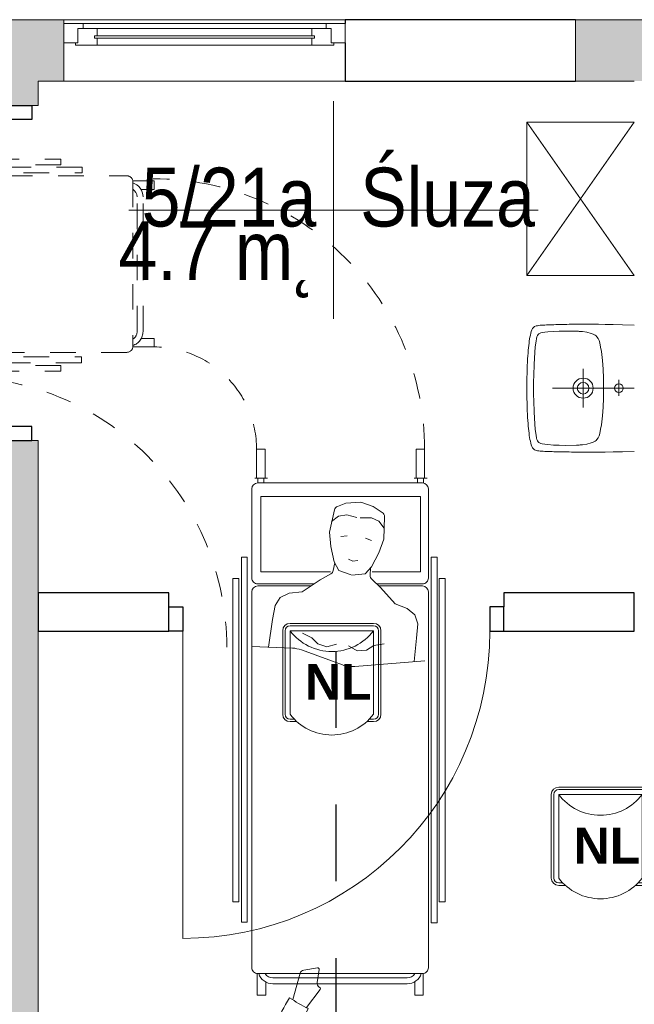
# Model space of a CAD drawing. Header units: centimetres. Extents: x -1316 to 21770, y -8842 to 3590.
# Tile 100 of 125: x 290 to 530, y 2464 to 2848. Entities that reach past the tile are written whole.
import ezdxf

# ---------------------------------------------------------------- set-up
doc = ezdxf.new("R2010")
doc.units = ezdxf.units.CM
doc.linetypes.add('Dash', pattern=[60, 30, -30])
doc.linetypes.add('Kreska', pattern=[20, 10, -10])
for name, color, linetype, lineweight in [('A-AREA-IDEN', 2, 'Continuous', 13), ('A-DETL', 90, 'Continuous', 9), ('A-DETL-GENF', 92, 'Continuous', 9), ('A-DETL-MEDM', 33, 'Continuous', 13), ('A-DOOR', 31, 'Continuous', 13), ('A-GENM-HDLN', 13, 'Kreska', 9), ('A-GLAZ', 151, 'Continuous', 13), ('A-WALL', 113, 'Continuous', 13), ('A-WALL-PATT', 111, 'Continuous', 13), ('P-SANR-FIXT', 6, 'Continuous', 9), ('PRZYW_Elementy_inst_przyw', 7, 'Continuous', 9), ('Q-SPCQ', 91, 'Continuous', 9), ('Q-SPCQ-HDLN', 91, 'Kreska', 9)]:
    doc.layers.add(name, color=color, linetype=linetype, lineweight=lineweight)
doc.styles.add('adam', font='arialbd.ttf')
doc.styles.add('Arial_11', font='arial.ttf', dxfattribs={"width": 0.85, "height": 23})

# ---------------------------------------------------------------- blocks, each defined once
blk = doc.blocks.new('DRZWI 1S - automatyczna etykieta - Drzwi 120-2381448-5_piętro III __10_50 m_ - stan projektowany')
at = {"layer": 'A-DETL-GENF'}
for p, q in [((-65.5, 7.5), (-65.5, -2)), ((-60, 7.5), (-65.5, 7.5)), ((-60, -2), (-60, 7.5)), ((65.5, 7.5), (60, 7.5)), ((60, 7.5), (60, -2)), ((65.5, -2), (65.5, 7.5)), ((-65.5, -2), (-60, -2)), ((60, -2), (65.5, -2))]:
    blk.add_line(p, q, dxfattribs=at)
at = {"layer": 'A-DETL-MEDM', "lineweight": 25}
for p, q in [((-60, 7.5), (-65.5, 7.5)), ((-65.5, 7.5), (-65.5, -2)), ((-60, -2), (-60, 7.5)), ((60, -2), (60, 7.5)), ((60, 7.5), (65.5, 7.5)), ((65.5, 7.5), (65.5, -2)), ((-65.5, -2), (-60, -2)), ((65.5, -2), (60, -2))]:
    blk.add_line(p, q, dxfattribs=at)
at = {"layer": 'A-DOOR'}
blk.add_line((60, 7.5), (60, 127.5), dxfattribs=at)
blk.add_arc((60, 7.5), 120, 90, 180, dxfattribs=at)
blk = doc.blocks.new('Szafa - 42 cm-2361941-5_piętro III __10_50 m_ - stan projektowany')
at = {"layer": 'Q-SPCQ'}
for p, q in [((42.5, 48), (-17.5, 6)), ((-17.5, 48), (42.5, 6)), ((-17.5, 6), (-17.5, 48)), ((-17.5, 48), (42.5, 48)), ((42.5, 48), (42.5, 6))]:
    blk.add_line(p, q, dxfattribs=at)
blk = doc.blocks.new('Umywalka koło Nova Pro - Pro 50-1205816-5_piętro III __10_50 m_ - stan projektowany')
at = {"layer": 'P-SANR-FIXT'}
for p, q in [((-10.24, 46.11), (-9.61, 46.32)), ((-9.61, 46.32), (-10.24, 46.11)), ((-9.61, 46.32), (-8.94, 46.51)), ((-8.94, 46.51), (-9.61, 46.32)), ((-8.94, 46.51), (-8.25, 46.64)), ((-8.25, 46.64), (-8.94, 46.51)), ((-8.25, 46.64), (-7.5, 46.8)), ((-7.5, 46.8), (-8.25, 46.64)), ((-7.5, 46.8), (-6.73, 46.91)), ((-6.73, 46.91), (-7.5, 46.8)), ((-6.73, 46.91), (-5.93, 47.04)), ((-5.93, 47.04), (-6.73, 46.91)), ((-5.93, 47.04), (-5.1, 47.15)), ((-5.1, 47.15), (-5.93, 47.04)), ((-5.1, 47.15), (-4.2, 47.25)), ((-4.2, 47.25), (-5.1, 47.15)), ((-4.2, 47.25), (-3.27, 47.36)), ((-3.27, 47.36), (-4.2, 47.25)), ((-3.27, 47.36), (-2.28, 47.44)), ((-2.28, 47.44), (-3.27, 47.36)), ((-2.28, 47.44), (-1.24, 47.52)), ((-1.24, 47.52), (-2.28, 47.44)), ((-1.24, 47.52), (-0.15, 47.63)), ((-0.15, 47.63), (-1.24, 47.52)), ((-0.15, 47.63), (1.05, 47.71)), ((1.05, 47.71), (-0.15, 47.63)), ((1.05, 47.71), (2.3, 47.76)), ((2.3, 47.76), (1.05, 47.71)), ((2.3, 47.76), (3.66, 47.84)), ((3.66, 47.84), (2.3, 47.76)), ((3.66, 47.84), (5.12, 47.89)), ((5.12, 47.89), (3.66, 47.84)), ((5.12, 47.89), (6.72, 47.95)), ((6.72, 47.95), (5.12, 47.89)), ((6.72, 47.95), (8.45, 47.97)), ((8.45, 47.97), (6.72, 47.95)), ((8.45, 47.97), (10.4, 48)), ((10.4, 48), (8.45, 47.97)), ((10.4, 48), (14.63, 48)), ((14.63, 48), (10.4, 48)), ((14.63, 48), (16.55, 47.97)), ((16.55, 47.97), (14.63, 48)), ((16.55, 47.97), (18.31, 47.95)), ((18.31, 47.95), (16.55, 47.97)), ((18.31, 47.95), (19.88, 47.89)), ((19.88, 47.89), (18.31, 47.95)), ((19.88, 47.89), (21.34, 47.84)), ((21.34, 47.84), (19.88, 47.89)), ((21.34, 47.84), (22.7, 47.76)), ((22.7, 47.76), (21.34, 47.84)), ((22.7, 47.76), (23.98, 47.71)), ((23.98, 47.71), (22.7, 47.76)), ((23.98, 47.71), (25.15, 47.63)), ((25.15, 47.63), (23.98, 47.71)), ((25.15, 47.63), (26.24, 47.52)), ((26.24, 47.52), (25.15, 47.63)), ((26.24, 47.52), (27.31, 47.44)), ((27.31, 47.44), (26.24, 47.52)), ((27.31, 47.44), (28.29, 47.36)), ((28.29, 47.36), (27.31, 47.44)), ((28.29, 47.36), (29.23, 47.25)), ((29.23, 47.25), (28.29, 47.36)), ((29.23, 47.25), (30.1, 47.15)), ((30.1, 47.15), (29.23, 47.25)), ((30.1, 47.15), (30.93, 47.04)), ((30.93, 47.04), (30.1, 47.15)), ((30.93, 47.04), (31.76, 46.91)), ((31.76, 46.91), (30.93, 47.04)), ((31.76, 46.91), (32.5, 46.8)), ((32.5, 46.8), (31.76, 46.91)), ((32.5, 46.8), (33.25, 46.64)), ((33.25, 46.64), (32.5, 46.8)), ((33.25, 46.64), (33.97, 46.51)), ((33.97, 46.51), (33.25, 46.64)), ((33.97, 46.51), (34.63, 46.32)), ((34.63, 46.32), (33.97, 46.51)), ((34.63, 46.32), (35.24, 46.11)), ((35.24, 46.11), (34.63, 46.32)), ((-12.14, 42.22), (-12.08, 42.81)), ((-12.08, 42.81), (-12, 43.37)), ((-12, 43.37), (-11.92, 43.87)), ((-11.92, 43.87), (-11.82, 44.38)), ((-11.82, 44.38), (-11.71, 44.67)), ((-11.6, 44.96), (-11.79, 44.38)), ((-11.71, 44.67), (-11.6, 44.96)), ((-11.6, 44.96), (-11.26, 45.47)), ((-11.26, 45.47), (-11.6, 44.96)), ((-11.26, 45.47), (-10.8, 45.84)), ((-10.8, 45.84), (-11.26, 45.47)), ((-10.8, 45.84), (-10.24, 46.11)), ((-10.24, 46.11), (-10.8, 45.84)), ((-9.21, 42.03), (-9.05, 42.59)), ((-9.05, 42.59), (-8.86, 43.1)), ((-8.86, 43.1), (-8.7, 43.34)), ((-8.7, 43.34), (-8.51, 43.55)), ((-8.51, 43.55), (-8.03, 43.85)), ((-8.03, 43.85), (-7.53, 44.06)), ((-7.53, 44.06), (-6.97, 44.22)), ((-6.97, 44.22), (-5.88, 44.43)), ((-5.88, 44.43), (-3.64, 44.75)), ((-3.64, 44.75), (-1.4, 44.94)), ((-1.4, 44.94), (3.1, 45.18)), ((3.1, 45.18), (7.6, 45.31)), ((7.6, 45.31), (9.86, 45.39)), ((9.86, 45.39), (11.04, 45.42)), ((11.04, 45.42), (11.7, 45.42)), ((11.7, 45.42), (12.5, 45.44)), ((12.5, 45.44), (13.3, 45.42)), ((13.3, 45.42), (13.99, 45.42)), ((13.99, 45.42), (15.14, 45.39)), ((15.14, 45.39), (17.4, 45.31)), ((17.4, 45.31), (21.9, 45.18)), ((21.9, 45.18), (26.4, 44.94)), ((26.4, 44.94), (28.64, 44.75)), ((28.64, 44.75), (30.88, 44.43)), ((30.88, 44.43), (31.97, 44.22)), ((31.97, 44.22), (32.53, 44.06)), ((32.53, 44.06), (33.06, 43.85)), ((33.06, 43.85), (33.54, 43.55)), ((33.54, 43.55), (33.73, 43.34)), ((33.73, 43.34), (33.86, 43.1)), ((33.86, 43.1), (34.07, 42.59)), ((34.07, 42.59), (34.21, 42.03)), ((35.24, 46.11), (35.8, 45.84)), ((35.8, 45.84), (35.24, 46.11)), ((35.8, 45.84), (36.28, 45.47)), ((36.28, 45.47), (35.8, 45.84)), ((36.28, 45.47), (36.6, 44.96)), ((36.6, 44.96), (36.28, 45.47)), ((36.6, 44.96), (36.82, 44.38)), ((36.82, 44.38), (36.92, 43.87)), ((36.92, 43.87), (37.03, 43.37)), ((37.03, 43.37), (37.08, 42.81)), ((37.08, 42.81), (37.14, 42.22)), ((-12.3, 38.17), (-12.27, 38.89)), ((-12.27, 38.89), (-12.24, 39.61)), ((-12.24, 39.61), (-12.22, 40.28)), ((-12.22, 40.28), (-12.19, 40.94)), ((-12.19, 40.94), (-12.16, 41.58)), ((-12.16, 41.58), (-12.14, 42.22)), ((-9.71, 37.56), (-9.53, 39.82)), ((-9.53, 39.82), (-9.39, 40.94)), ((-9.39, 40.94), (-9.21, 42.03)), ((34.21, 42.03), (34.39, 40.94)), ((34.39, 40.94), (34.53, 39.82)), ((34.53, 39.82), (34.71, 37.56)), ((37.14, 42.22), (37.16, 41.58)), ((37.16, 41.58), (37.19, 40.94)), ((37.19, 40.94), (37.22, 40.28)), ((37.22, 40.28), (37.24, 39.61)), ((37.24, 39.61), (37.27, 38.89)), ((37.27, 38.89), (37.3, 38.17)), ((-12.4, 33.88), (-12.38, 35.06)), ((-12.38, 35.06), (-12.35, 35.88)), ((-12.35, 36.65), (-12.32, 37.43)), ((-12.35, 35.88), (-12.35, 36.65)), ((-12.32, 37.43), (-12.3, 38.17)), ((-9.84, 33.06), (-9.79, 35.32)), ((-9.79, 35.32), (-9.71, 37.56)), ((12.5, 6), (12.5, 38)), ((34.71, 37.56), (34.82, 35.32)), ((34.82, 35.32), (34.84, 33.06)), ((37.3, 38.17), (37.32, 37.43)), ((37.32, 37.43), (37.35, 36.65)), ((37.35, 36.65), (37.35, 35.88)), ((37.35, 35.88), (37.38, 35.06)), ((37.38, 35.06), (37.4, 33.88)), ((-12.46, 30.5), (-12.43, 31.46)), ((-12.43, 32.39), (-12.4, 33.3)), ((-12.43, 31.46), (-12.43, 32.39)), ((-12.4, 33.3), (-12.4, 33.88)), ((-9.76, 28.56), (-9.84, 33.06)), ((34.84, 33.06), (34.76, 28.56)), ((37.4, 33.88), (37.43, 33.3)), ((37.43, 33.3), (37.43, 32.39)), ((37.43, 32.39), (37.46, 31.46)), ((37.46, 31.46), (37.46, 30.5)), ((-12.48, 27.81), (-12.46, 29.49)), ((-12.48, 26.13), (-12.48, 27.81)), ((-12.46, 29.49), (-12.46, 30.5)), ((-9.74, 27.87), (-9.76, 28.56)), ((-9.71, 27.55), (-9.74, 27.87)), ((-9.69, 27.15), (-9.71, 27.55)), ((-9.61, 26.27), (-9.69, 27.15)), ((34.69, 27.15), (34.63, 26.27)), ((34.71, 27.55), (34.69, 27.15)), ((34.74, 27.87), (34.71, 27.55)), ((34.76, 28.56), (34.74, 27.87)), ((37.46, 30.5), (37.48, 29.49)), ((37.48, 29.49), (37.48, 27.81)), ((37.48, 27.81), (37.51, 26.13)), ((-12.51, 24.3), (-12.48, 26.13)), ((-12.48, 22.27), (-12.51, 24.3)), ((-9.37, 24.54), (-9.61, 26.27)), ((-8.91, 22.86), (-9.37, 24.54)), ((20.01, 26), (5.01, 26)), ((34.37, 24.54), (33.91, 22.86)), ((34.63, 26.27), (34.37, 24.54)), ((37.51, 26.13), (37.51, 22.27)), ((-12.48, 19.98), (-12.48, 22.27)), ((-12.45, 17.35), (-12.48, 19.98)), ((-8.62, 22.03), (-8.91, 22.86)), ((-8.19, 21.26), (-8.62, 22.03)), ((-7.93, 20.91), (-8.19, 21.26)), ((-7.61, 20.62), (-7.93, 20.91)), ((-6.89, 20.14), (-7.61, 20.62)), ((-6.09, 19.8), (-6.89, 20.14)), ((-5.24, 19.53), (-6.09, 19.8)), ((-3.53, 19.16), (-5.24, 19.53)), ((30.26, 19.53), (28.56, 19.16)), ((31.09, 19.8), (30.26, 19.53)), ((31.89, 20.14), (31.09, 19.8)), ((32.61, 20.62), (31.89, 20.14)), ((32.93, 20.91), (32.61, 20.62)), ((33.19, 21.26), (32.93, 20.91)), ((33.62, 22.03), (33.19, 21.26)), ((33.91, 22.86), (33.62, 22.03)), ((37.48, 19.98), (37.45, 17.35)), ((37.51, 22.27), (37.48, 19.98)), ((-12.4, 14.28), (-12.45, 17.35)), ((-1.83, 18.89), (-3.53, 19.16)), ((1.66, 18.49), (-1.83, 18.89)), ((5.15, 18.2), (1.66, 18.49)), ((8.64, 18.06), (5.15, 18.2)), ((10.37, 18.01), (8.64, 18.06)), ((14.63, 18.01), (10.37, 18.01)), ((16.36, 18.06), (14.63, 18.01)), ((19.88, 18.2), (16.36, 18.06)), ((23.34, 18.49), (19.88, 18.2)), ((26.83, 18.89), (23.34, 18.49)), ((28.56, 19.16), (26.83, 18.89)), ((37.45, 17.35), (37.4, 14.28)), ((-12.32, 10.58), (-12.4, 14.28)), ((15.72, 12.02), (9.46, 12.02)), ((37.4, 14.28), (37.32, 10.58)), ((-12.19, 6), (-12.32, 10.58)), ((37.32, 10.58), (37.19, 6))]:
    blk.add_line(p, q, dxfattribs=at)
for centre, radius in [((12.51, 26), 3.92), ((12.51, 26), 2.28), ((12.5, 12.02), 1.72)]:
    blk.add_circle(centre, radius, dxfattribs=at)
blk = doc.blocks.new('DRZWI 1S - automatyczna etykieta - Drzwi 120-2381491-5_piętro III __10_50 m_ - stan projektowany')
at = {"layer": 'A-DETL-GENF'}
for p, q in [((-65.5, 6), (-65.5, -3.5)), ((-60, 6), (-65.5, 6)), ((-60, -3.5), (-60, 6)), ((65.5, 6), (60, 6)), ((60, 6), (60, -3.5)), ((65.5, -3.5), (65.5, 6)), ((-65.5, -3.5), (-60, -3.5)), ((60, -3.5), (65.5, -3.5))]:
    blk.add_line(p, q, dxfattribs=at)
at = {"layer": 'A-DETL-MEDM', "lineweight": 25}
for p, q in [((-60, 6), (-65.5, 6)), ((-65.5, 6), (-65.5, -3.5)), ((-60, -3.5), (-60, 6)), ((60, -3.5), (60, 6)), ((60, 6), (65.5, 6)), ((65.5, 6), (65.5, -3.5)), ((-65.5, -3.5), (-60, -3.5)), ((65.5, -3.5), (60, -3.5))]:
    blk.add_line(p, q, dxfattribs=at)
at = {"layer": 'A-DOOR'}
blk.add_line((60, 6), (60, 126), dxfattribs=at)
blk.add_arc((60, 6), 120, 90, 180, dxfattribs=at)
blk = doc.blocks.new('Łóżko transportowe - łóżko PRAWY SKRĘT-2406520-5_piętro III __10_50 m_ - stan projektowany')
at = {"layer": 'A-GENM-HDLN'}
for p, q in [((-211, -72.67), (-207.66, -72.67)), ((-211, -81.04), (-211, -72.67)), ((-207.66, -72.67), (-207.66, -77.83)), ((-149.44, -72.67), (-149.44, -77.72)), ((-146.11, -72.67), (-149.44, -72.67)), ((-146.11, -81.04), (-146.11, -72.67)), ((-152.16, -77.04), (-204.76, -77.04)), ((-152.16, -79.34), (-204.76, -79.34)), ((-213.01, -230.22), (-213.01, -83.34)), ((-210.71, -81.04), (-146.11, -81.04)), ((-144.01, -83.34), (-144.01, -230.22)), ((-214.13, -100.83), (-216.43, -100.83)), ((-216.43, -100.83), (-216.43, -243.73)), ((-214.13, -243.73), (-214.13, -100.83)), ((-142.2, -101.09), (-139.9, -101.09)), ((-142.2, -243.73), (-142.2, -101.09)), ((-139.9, -101.09), (-139.9, -243.73)), ((-219.53, -109.11), (-217.23, -109.11)), ((-219.53, -235.46), (-219.53, -109.11)), ((-217.23, -109.11), (-217.23, -235.46)), ((-138.89, -109.11), (-138.89, -235.46)), ((-136.59, -109.11), (-138.89, -109.11)), ((-136.59, -235.46), (-136.59, -109.11)), ((-146.31, -232.52), (-210.71, -232.52)), ((-210.71, -233.31), (-146.31, -233.31)), ((-217.23, -235.46), (-219.53, -235.46)), ((-213.01, -270.47), (-213.01, -235.61)), ((-147.5, -238.03), (-209.87, -238.03)), ((-209.87, -238.03), (-209.87, -267.5)), ((-147.5, -267.5), (-147.5, -238.03)), ((-144.01, -235.61), (-144.01, -270.47)), ((-138.89, -235.46), (-136.59, -235.46)), ((-216.43, -243.73), (-214.13, -243.73)), ((-139.9, -243.73), (-142.2, -243.73)), ((-209.87, -267.5), (-147.5, -267.5)), ((-146.31, -272.77), (-210.71, -272.77)), ((-148.67, -274.65), (-148.67, -272.75)), ((-146.35, -274.65), (-146.35, -272.75)), ((-211.54, -285.9), (-211.54, -274.65)), ((-208.23, -274.65), (-208.23, -285.9)), ((-150.17, -274.65), (-145.11, -274.65)), ((-149.14, -285.9), (-149.14, -274.65)), ((-145.83, -274.65), (-145.83, -285.9)), ((-208.23, -285.9), (-211.54, -285.9)), ((-145.83, -285.9), (-149.14, -285.9))]:
    blk.add_line(p, q, dxfattribs=at)
for centre, radius, start, end in [((-152.16, -82.79), 5.75, 17.7326, 90), ((-152.16, -82.79), 3.45, 30.5058, 90), ((-210.71, -83.34), 2.3, 90, 180), ((-146.31, -83.34), 2.3, 0, 90), ((-146.31, -230.22), 2.3, 270, 0), ((-146.31, -235.61), 2.3, 0, 90), ((-210.71, -270.47), 2.3, 180, 270), ((-146.31, -270.47), 2.3, 270, 0)]:
    blk.add_arc(centre, radius, start, end, dxfattribs=at)
at = {"layer": 'Q-SPCQ'}
for p, q in [((-55.67, 38.72), (-55.67, 41.02)), ((-55.67, 41.02), (70.69, 41.02)), ((70.69, 38.72), (-55.67, 38.72)), ((70.69, 41.02), (70.69, 38.72)), ((-63.94, 37.92), (-63.94, 35.62)), ((78.96, 37.92), (-63.94, 37.92)), ((-63.94, 35.62), (78.96, 35.62)), ((78.96, 35.62), (78.96, 37.92)), ((-106.11, 29.72), (-106.11, 33.03)), ((-106.11, 33.03), (-94.86, 33.03)), ((-94.86, 34.06), (-94.86, 29)), ((-94.86, 32.56), (-92.95, 32.56)), ((-92.97, -32.2), (-92.97, 32.2)), ((-90.67, 34.5), (-55.81, 34.5)), ((-87.7, 31.37), (-87.7, -31)), ((-58.24, 31.37), (-87.7, 31.37)), ((-58.24, 12.56), (-58.24, 31.37)), ((-53.51, 32.2), (-53.51, 14.3)), ((-52.72, 15.13), (-52.72, 32.2)), ((-50.42, 34.5), (96.46, 34.5)), ((-23.49, 33.12), (-21.22, 5.81)), ((98.76, 32.49), (107.12, 32.49)), ((98.76, 32.2), (98.76, -32.4)), ((107.12, 32.49), (107.12, 29.16)), ((-94.86, 29.72), (-106.11, 29.72)), ((-94.86, 30.24), (-92.95, 30.24)), ((-43.95, 26.18), (-41.4, 29.24)), ((-41.4, 29.24), (-37.87, 30.32)), ((-37.87, 30.32), (-32.38, 29.92)), ((-32.38, 29.92), (-23.14, 28.89)), ((107.12, 29.16), (101.97, 29.16)), ((115.88, 27.09), (115.35, 26.3)), ((117.47, 28.15), (115.88, 27.09)), ((118.27, 28.69), (117.47, 28.15)), ((120.12, 28.95), (118.27, 28.69)), ((121.45, 28.95), (120.12, 28.95)), ((123.04, 28.95), (121.45, 28.95)), ((124.84, 28.69), (123.04, 28.95)), ((-45.79, 21.48), (-43.95, 26.18)), ((100.45, -26.34), (100.45, 26.25)), ((102.75, -26.34), (102.75, 26.25)), ((114.56, 25.24), (114.03, 24.44)), ((114.03, 24.44), (114.03, 23.91)), ((114.03, 23.91), (114.08, 23.1)), ((114.08, 23.1), (114.32, 22.25)), ((115.35, 26.3), (114.56, 25.24)), ((-52.06, 15.82), (-45.79, 21.48)), ((114.32, 22.25), (114.71, 21.57)), ((114.71, 21.57), (114.98, 21.19)), ((114.98, 21.19), (115.23, 20.92)), ((115.23, 20.92), (115.48, 20.74)), ((123.91, 21.37), (124.1, 21)), ((-83.75, 12.89), (-81.46, 16.46)), ((-79.79, 17.34), (-71, 17.03)), ((-75.29, 17.28), (-78.02, 15.16)), ((-71, 17.03), (-65.71, 15.12)), ((-55.38, 12.34), (-52.06, 15.82)), ((-30.17, 17.16), (-29.39, 13.18)), ((147.83, 18.1), (147.96, 17.02)), ((147.96, 17.02), (148.22, 15.7)), ((148.22, 15.7), (148.49, 14.64)), ((-85.46, 8.14), (-83.75, 12.89)), ((-78.02, 15.16), (-79.32, 12.25)), ((-79.32, 12.25), (-79.3, 7.78)), ((-70.43, 12.29), (-71.36, 9.94)), ((-65.71, 15.12), (-60.22, 12.25)), ((-60.22, 12.25), (-57.47, 9.74)), ((-59.96, 11.91), (-56.86, 11.75)), ((-29.39, 13.18), (-27.6, 10.36)), ((148.49, 14.64), (149.02, 12.25)), ((149.02, 12.25), (149.28, 10.66)), ((-85.11, 2.29), (-85.46, 8.14)), ((-57.47, 9.74), (-56.99, 4.53)), ((-27.6, 10.36), (-27.43, 6.67)), ((149.28, 10.66), (149.55, 8.54)), ((149.55, 8.54), (149.55, 6.42)), ((-80.57, 2.56), (-79.46, 6.57)), ((-63.14, 3.31), (-62.45, 4.98)), ((-62.45, 4.98), (-62.68, 6.92)), ((-57.02, 4.3), (-58.79, -0.56)), ((-27.43, 6.67), (-29.38, 3.26)), ((149.55, 6.42), (149.81, 4.3)), ((149.81, 4.3), (149.81, 2.44)), ((-83.81, -1.05), (-85.11, 2.29)), ((-80.05, -0.59), (-80.57, 2.56)), ((-71.99, 0.23), (-72.29, 2.75)), ((-21.88, 0.92), (-27.74, -15.16)), ((149.81, 2.44), (149.81, 0.85)), ((149.81, 0.85), (149.81, -1.27)), ((-73.74, -4.18), (-82.45, -2.21)), ((-77.94, -3.33), (-80.05, -0.59)), ((-68.13, -3.67), (-73.74, -4.18)), ((-62.1, -2.29), (-68.13, -3.67)), ((-58.79, -0.56), (-62.1, -2.29)), ((-61.75, -2.03), (-58.71, -2.66)), ((-58.24, -31), (-58.24, -3.82)), ((-57.43, -3.6), (-55.11, -7.81)), ((-28.96, -5.2), (-29.98, -1.41)), ((149.81, -1.27), (149.81, -3.39)), ((-30.06, -8.73), (-28.96, -5.2)), ((-55.11, -7.81), (-50.47, -14.88)), ((-53.51, -10.24), (-53.51, -32.2)), ((-52.72, -32.2), (-52.72, -11.45)), ((-34.27, -14.65), (-32.51, -11)), ((-32.51, -11), (-30.06, -8.73)), ((96.55, -8.81), (97.4, -14.24)), ((102.27, -8.97), (97.21, -8.16)), ((104.13, -7.98), (104.02, -8.17)), ((111.94, -13.19), (104.98, -7.83)), ((-50.47, -14.88), (-49.89, -19.88)), ((-28.42, -18.63), (-29.07, -34.66)), ((98.63, -15.63), (108.86, -18.54)), ((148.75, -18.76), (148.49, -20.09)), ((149.02, -17.7), (148.75, -18.76)), ((149.28, -16.38), (149.02, -17.7)), ((-49.89, -19.88), (-48.19, -23.49)), ((147.16, -22.74), (146.1, -24.33)), ((147.92, -21.46), (147.08, -22.85)), ((148.49, -20.09), (147.92, -21.46)), ((-48.19, -23.49), (-45.06, -25.43)), ((-45.06, -25.43), (-39.64, -26.44)), ((-39.64, -26.44), (-28.8, -28.02)), ((142.92, -26.45), (141.59, -26.98)), ((144.25, -25.92), (142.92, -26.45)), ((145.31, -25.13), (144.25, -25.92)), ((146.1, -24.33), (145.31, -25.13)), ((-106.11, -32.67), (-106.11, -29.36)), ((-106.11, -29.36), (-94.86, -29.36)), ((-94.86, -28.33), (-94.86, -33.39)), ((-94.86, -29.83), (-92.95, -29.83)), ((107.12, -29.06), (102.07, -29.06)), ((107.12, -32.4), (107.12, -29.06)), ((127.81, -27.51), (125.69, -27.25)), ((129.93, -27.78), (127.81, -27.51)), ((131.79, -27.78), (129.93, -27.78)), ((132.4, -27.81), (131.79, -27.78)), ((137.62, -27.78), (135.76, -28.04)), ((139.47, -27.51), (137.62, -27.78)), ((141.59, -26.98), (139.47, -27.51)), ((-94.86, -32.67), (-106.11, -32.67)), ((-94.86, -32.16), (-92.95, -32.16)), ((-55.81, -34.5), (-90.67, -34.5)), ((-87.7, -31), (-58.24, -31)), ((96.46, -34.5), (-50.42, -34.5)), ((98.76, -32.4), (107.12, -32.4)), ((-63.94, -38.61), (-63.94, -36.31)), ((-63.94, -36.31), (78.7, -36.31)), ((78.7, -36.31), (78.7, -38.61)), ((78.7, -38.61), (-63.94, -38.61)), ((-55.67, -39.61), (-55.67, -41.91)), ((70.69, -39.61), (-55.67, -39.61)), ((-55.67, -41.91), (70.69, -41.91)), ((70.69, -41.91), (70.69, -39.61)), ((-211.07, -274.65), (-211.07, -272.74)), ((-208.75, -274.65), (-208.75, -272.75)), ((-212.57, -274.65), (-207.51, -274.65))]:
    blk.add_line(p, q, dxfattribs=at)
for centre, radius, start, end in [((-90.67, 32.2), 2.3, 90, 180), ((-55.81, 32.2), 2.3, 360, 90), ((-50.42, 32.2), 2.3, 90, 180), ((96.46, 32.2), 2.3, 360, 90), ((97, 26.25), 5.75, 360, 72.2674), ((97, 26.25), 3.45, 360, 59.4942), ((114.45, 26.3), 10.67, 332.4303, 17.0256), ((135.37, -72.1), 102.08, 84.1616, 96.0296), ((155.31, -5.05), 35.87, 106.259, 128.4942), ((147.02, 24.57), 5.12, 53.3457, 110.0357), ((147.85, 25.78), 3.66, 334.0102, 52.4708), ((137.61, 13.35), 10, 86.6496, 169.8675), ((136.81, -0.41), 23.79, 75.7422, 86.6496), ((163.14, 13.71), 15.93, 138.9112, 164.0086), ((118.49, 37.03), 16.57, 259.523, 289.0823), ((127.32, 11.76), 9.78, 68.046, 109.2287), ((142.07, 16.76), 5.92, 13.0754, 84.1902), ((-79.85, 15.43), 1.91, 88.013, 147.341), ((-56.76, 13.66), 1.91, 267.0558, 316.4033), ((153.18, 10.57), 25.82, 169.8675, 185.4386), ((131.67, -10.77), 19.09, 104.2457, 129.8189), ((133.26, -12.2), 20.9, 95.7555, 107.4934), ((133.4, -5.54), 14.31, 49.021, 98.976), ((-32.69, 4.86), 11.5, 339.9773, 4.7513), ((123.87, -1.49), 6.97, 129.3765, 229.136), ((137.97, -0.27), 7.34, 8.3566, 49.021), ((137.33, 0.4), 7.91, 309.1031, 2.8416), ((-82.03, -0.35), 1.91, 201.3338, 257.3013), ((-59.1, -4.53), 1.91, 28.911, 78.2584), ((79.86, -7.33), 70.06, 352.5069, 3.2247), ((129.04, 4.7), 15.03, 229.6853, 259.0191), ((129.04, 12.28), 22.38, 279.3994, 306.3925), ((97.11, -8.72), 0.576, 80.8461, 188.9292), ((102.55, -7.27), 1.73, 260.8461, 328.5399), ((104.62, -8.28), 0.576, 52.4244, 148.5399), ((128, 26.42), 36.52, 267.1297, 277.2298), ((34.66, -39.09), 97.15, 9.5267, 17.2664), ((-16.93, -19.09), 11.5, 159.9773, 177.6993), ((99.11, -13.97), 1.73, 188.9292, 254.1509), ((61.3, 12.26), 56.78, 325.6186, 334.1985), ((127.86, 18.05), 34.19, 243.1615, 271.9722), ((139.83, 31.24), 60.07, 238.1847, 249.7735), ((136.25, -23.47), 5.8, 175.4525, 229.6854), ((97, -26.34), 3.45, 300.5058, 360), ((97, -26.34), 5.75, 287.7326, 360), ((133.88, 9.76), 37.9, 246.9882, 257.5224), ((134.62, -17.47), 10.63, 258.4769, 276.1668), ((-90.67, -32.2), 2.3, 180, 270), ((-55.81, -32.2), 2.3, 270, 0), ((-50.42, -32.2), 2.3, 180, 270), ((96.46, -32.2), 2.3, 270, 0), ((-204.76, -82.79), 5.75, 90, 162.2674), ((-204.76, -82.79), 3.45, 90, 149.4942), ((-210.71, -230.22), 2.3, 180, 270), ((-210.71, -235.61), 2.3, 90, 180)]:
    blk.add_arc(centre, radius, start, end, dxfattribs=at)
at = {"layer": 'Q-SPCQ-HDLN'}
for centre, radius, end in [((-106.11, -72.67), 105.71, 180.198), ((-106.11, -72.67), 40, 180), ((-28.77, -150.01), 105.71, 180.198)]:
    blk.add_arc(centre, radius, 90, end, dxfattribs=at)
blk = doc.blocks.new('Okno - automatyczna etykieta - 110x165 _projektowane_-2619627-5_piętro III __10_50 m_ - stan projektowany')
at = {"layer": 'A-GLAZ'}
for p, q in [((-55, -3), (-49.5, -3)), ((-55, -10.5), (-55, -3)), ((-50.5, -2), (-42, -2)), ((-50.5, -3), (-50.5, -2)), ((-49.5, -3), (-50.5, -3)), ((-49.5, -8.5), (-49.5, -3)), ((-49.5, -3), (-49.5, -8.5)), ((-42, -2), (-42, -4.75)), ((42, -2), (-42, -2)), ((42, -2), (50.5, -2)), ((42, -4.75), (42, -2)), ((49.5, -3), (49.5, -8.5)), ((50.5, -3), (49.5, -3)), ((49.5, -3), (55, -3)), ((49.5, -8.5), (49.5, -3)), ((50.5, -2), (50.5, -3)), ((55, -3), (55, -10.5)), ((-43, -5.75), (-43, -4.75)), ((-43, -4.75), (43, -4.75)), ((-43, -4.75), (-43, -5.75)), ((-42, -4.75), (-43, -4.75)), ((43, -5.75), (-43, -5.75)), ((-43, -5.75), (-42, -5.75)), ((-42, -5.75), (-42, -8.5)), ((43, -4.75), (42, -4.75)), ((42, -5.75), (43, -5.75)), ((42, -8.5), (42, -5.75)), ((43, -4.75), (43, -5.75)), ((43, -5.75), (43, -4.75)), ((-47.5, -10.5), (-55, -10.5)), ((-55, -10.5), (55, -10.5)), ((-42, -8.5), (-49.5, -8.5)), ((-49.5, -8.5), (-47.5, -8.5)), ((-47.5, -8.5), (-47.5, -10.5)), ((47.5, -10.5), (-47.5, -10.5)), ((42, -8.5), (-42, -8.5)), ((49.5, -8.5), (42, -8.5)), ((47.5, -8.5), (49.5, -8.5)), ((47.5, -10.5), (47.5, -8.5)), ((55, -10.5), (47.5, -10.5))]:
    blk.add_line(p, q, dxfattribs=at)
blk = doc.blocks.new('METKA_POMIESZCZENIA2 - Rozbudowana krótka - bez ramki-2403173-5_piętro III __10_50 m_ - stan projektowany')
at = {"layer": 'A-AREA-IDEN'}
for p, q in [((0, 0.425), (0, 0)), ((0.0976, 0), (-0.8, 0)), ((-0.8, 0), (0.8, 0)), ((0, 0), (0, -0.425))]:
    blk.add_line(p, q, dxfattribs=at)
blk = doc.blocks.new('LN-4kB')
for centre in [(0, 9.5), (0, -23.14)]:
    blk.add_arc(centre, 20.48, 217.175, 322.825)
at = {"layer": 'PRZYW_Elementy_inst_przyw'}
for p, q in [((16.32, 0), (-16.32, 0)), ((-19.2, -2.88), (-19.2, -35.52)), ((-18.24, -2.88), (-18.24, -35.52)), ((-16.32, -0.96), (16.32, -0.96)), ((18.24, -2.88), (18.24, -35.52)), ((19.2, -35.52), (19.2, -2.88)), ((-16.32, -37.44), (-14.67, -37.44)), ((-16.32, -38.4), (-13.67, -38.4)), ((13.67, -38.4), (16.32, -38.4)), ((14.67, -37.44), (16.32, -37.44))]:
    blk.add_line(p, q, dxfattribs=at)
at = {"layer": 'PRZYW_Elementy_inst_przyw', "color": 7}
for p, q in [((-16.32, -35.52), (-16.32, -2.88)), ((-16.32, -2.88), (16.32, -2.88)), ((16.32, -2.88), (16.32, -35.52))]:
    blk.add_line(p, q, dxfattribs=at)
at = {"layer": 'PRZYW_Elementy_inst_przyw'}
for centre, radius, start, end in [((-16.32, -2.88), 2.88, 90, 180), ((16.32, -2.88), 2.88, 0, 90), ((-16.32, -2.88), 1.92, 90, 180), ((16.32, -2.88), 1.92, 0, 90), ((-16.32, -35.52), 2.88, 180, 270), ((-16.32, -35.52), 1.92, 180, 270), ((16.32, -35.52), 2.88, 270, 0), ((16.32, -35.52), 1.92, 270, 0)]:
    blk.add_arc(centre, radius, start, end, dxfattribs=at)
at = {"layer": 'PRZYW_Elementy_inst_przyw', "color": 150, "lineweight": 5, "insert": (-10.49, -15.87), "char_height": 2.5, "width": 28.6554, "attachment_point": 1, "style": 'adam'}
blk.add_mtext('{\\H5.6x;\\C256;NL}', dxfattribs=at)

msp = doc.modelspace()

# ---------------------------------------------------------------- hatches: boundary and pattern name
at = {"layer": 'A-WALL-PATT'}
h = msp.add_hatch(color=9, dxfattribs=at)
h.paths.add_polyline_path([(1227.38, 2824.33), (1227.38, 2848.33), (507.38, 2848.33), (507.38, 2824.33), (1203.38, 2824.33)], flags=0)
h.paths.add_polyline_path([(307.38, 2824.33), (307.38, 2848.33), (267.38, 2848.33), (267.38, 2824.33), (297.38, 2824.33)], flags=0)
h.paths.add_polyline_path([(157.38, 2824.33), (157.38, 2848.33), (-182.62, 2848.33), (-182.62, 2824.33), (142.38, 2824.33)], flags=0)
h.paths.add_polyline_path([(-332.62, 2824.33), (-292.62, 2824.33), (-292.62, 2848.33), (-332.62, 2848.33), (-332.62, 2839.33)], flags=0)
h.paths.add_polyline_path([(-532.62, 2824.33), (-532.62, 2848.33), (-1217.62, 2848.33), (-1217.62, 2824.33), (-547.62, 2824.33)], flags=0)
h = msp.add_hatch(color=9, dxfattribs=at)
h.paths.add_polyline_path([(297.38, 1852.33), (297.38, 1880.83), (285.38, 1880.83), (285.38, 1852.33), (287.38, 1852.33), (287.38, 1852.83), (296.88, 1852.83), (296.88, 1852.33)], flags=0)
h.paths.add_polyline_path([(297.38, 1971.83), (297.38, 2310.83), (285.38, 2310.83), (285.38, 1971.83)], flags=0)
h.paths.add_polyline_path([(285.38, 2411.83), (297.38, 2411.83), (297.38, 2683.83), (285.38, 2683.83), (285.38, 2452.33)], flags=0)
h.paths.add_polyline_path([(285.38, 2814.83), (297.38, 2814.83), (297.38, 2824.33), (285.38, 2824.33), (285.38, 2818.87)], flags=0)

# ---------------------------------------------------------------- linework, layer by layer
at = {"layer": 'A-DETL', "linetype": 'Dash', "lineweight": 25}
msp.add_open_spline([(413.88, 1671.63), (413.88, 2096.66), (413.88, 2119.33), (413.88, 2190.85), (413.88, 2616.83)], degree=3, knots=[0, 0, 0, 0, 5.678351, 11.366988, 11.366988, 11.366988, 11.366988], dxfattribs=at)
at = {"layer": 'A-WALL', "lineweight": 9}
for p, q in [((307.38, 2848.33), (-1252.62, 2848.33)), ((307.38, 2846.83), (307.38, 2848.33)), ((307.38, 2848.33), (417.38, 2848.33)), ((1227.38, 2848.33), (507.38, 2848.33)), ((307.38, 2824.33), (307.38, 2839.33)), ((297.38, 2814.83), (297.38, 2824.33)), ((417.38, 2824.33), (297.38, 2824.33)), ((507.38, 2824.33), (530.38, 2824.33)), ((294.88, 2814.83), (297.38, 2814.83)), ((297.38, 2683.83), (294.88, 2683.83)), ((297.38, 2411.83), (297.38, 2683.83))]:
    msp.add_line(p, q, dxfattribs=at)
at = {"layer": 'A-WALL', "color": 7, "lineweight": 25}
for p, q in [((507.38, 2848.33), (417.38, 2848.33)), ((417.38, 2848.33), (417.38, 2846.83)), ((417.38, 2839.33), (417.38, 2824.33)), ((417.38, 2824.33), (507.38, 2824.33)), ((348.38, 2624.33), (297.38, 2624.33)), ((297.38, 2624.33), (297.38, 2609.33)), ((348.38, 2618.83), (348.38, 2624.33)), ((530.38, 2624.33), (479.38, 2624.33)), ((479.38, 2624.33), (479.38, 2618.83)), ((530.38, 2609.33), (530.38, 2624.33)), ((297.38, 2609.33), (348.38, 2609.33)), ((479.38, 2609.33), (530.38, 2609.33))]:
    msp.add_line(p, q, dxfattribs=at)
at = {"layer": 'A-WALL'}
msp.add_line((507.38, 2848.33), (507.38, 2824.33), dxfattribs=at)

# ---------------------------------------------------------------- block references
at = {"layer": 'A-AREA-IDEN', "xscale": 99.99999999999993, "yscale": 99.99999999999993, "zscale": 99.99999999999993}
msp.add_blockref('METKA_POMIESZCZENIA2 - Rozbudowana krótka - bez ramki-2403173-5_piętro III __10_50 m_ - stan projektowany', (412.78, 2773.96), dxfattribs=at)
at = {"layer": 'A-DOOR'}
for name, p, rotation in [('DRZWI 1S - automatyczna etykieta - Drzwi 120-2381491-5_piętro III __10_50 m_ - stan projektowany', (291.38, 2749.33), 89.99999999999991), ('DRZWI 1S - automatyczna etykieta - Drzwi 120-2381448-5_piętro III __10_50 m_ - stan projektowany', (413.88, 2616.83), 180)]:
    msp.add_blockref(name, p, dxfattribs=dict(at, rotation=rotation))
at = {"layer": 'A-GLAZ', "rotation": 180}
msp.add_blockref('Okno - automatyczna etykieta - 110x165 _projektowane_-2619627-5_piętro III __10_50 m_ - stan projektowany', (362.38, 2836.33), dxfattribs=at)
at = {"layer": 'P-SANR-FIXT', "rotation": 90.00000000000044}
msp.add_blockref('Umywalka koło Nova Pro - Pro 50-1205816-5_piętro III __10_50 m_ - stan projektowany', (536.38, 2691.83), dxfattribs=at)
at = {"layer": 'PRZYW_Elementy_inst_przyw', "color": 252, "lineweight": 5}
for p in [(412.13, 2612.43), (517.13, 2548.43)]:
    msp.add_blockref('LN-4kB', p, dxfattribs=at)
at = {"layer": 'Q-SPCQ'}
for name, p, rotation in [('Szafa - 42 cm-2361941-5_piętro III __10_50 m_ - stan projektowany', (536.38, 2765.83), 90.00000000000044), ('Łóżko transportowe - łóżko PRAWY SKRĘT-2406520-5_piętro III __10_50 m_ - stan projektowany', (415.38, 2574.33), 270.0000000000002)]:
    msp.add_blockref(name, p, dxfattribs=dict(at, rotation=rotation))

# ---------------------------------------------------------------- texts
at = {"layer": 'A-AREA-IDEN', "color": 0, "char_height": 23, "line_spacing_factor": 0.936439, "style": 'Arial_11'}
for s, insert, width, attachment_point in [('\\pt84.99995,169.9999,255.00008,340.00003,424.99998,509.99993,595.00011,680.00006,765.00001,849.99996,934.99991,1020.00009,1105.00004,1189.99999,1274.99994,1359.99989,1445.00007,1530.00002,1614.99997,1699.99992,1785.0001,1870.00005,1955,2039.99995,2124.9999,2210.00008,2295.00003,2379.99998,2464.99993,2550.00011,2635.00006,2720.00001;Śluza', (423.21, 2767.18), 68, 7), ('\\pxqr,t3.69565,7.3913,11.08696,14.78261,18.47826,22.17391,25.86957,29.56522,33.26087,36.95652,40.65217,44.34783,48.04348,51.73913,55.43478,59.13043,62.82609,66.52174,70.21739,73.91304,77.6087,81.30435,85,88.69565,92.3913,96.08696,99.78261,103.47826,107.17391,110.86957,114.56522,118.26087;{5/21a}', (406.12, 2767.18), 68, 9), ('\\pt84.99995,169.9999,255.00008,340.00003,424.99998,509.99993,595.00011,680.00006,765.00001,849.99996,934.99991,1020.00009,1105.00004,1189.99999,1274.99994,1359.99989,1445.00007,1530.00002,1614.99997,1699.99992,1785.0001,1870.00005,1955,2039.99995,2124.9999,2210.00008,2295.00003,2379.99998,2464.99993,2550.00011,2635.00006,2720.00001;4.7 m˛', (406.12, 2769.57), 76.5, 3)]:
    msp.add_mtext(s, dxfattribs=dict(at, insert=insert, width=width, attachment_point=attachment_point))

doc.saveas('drawing.dxf')
